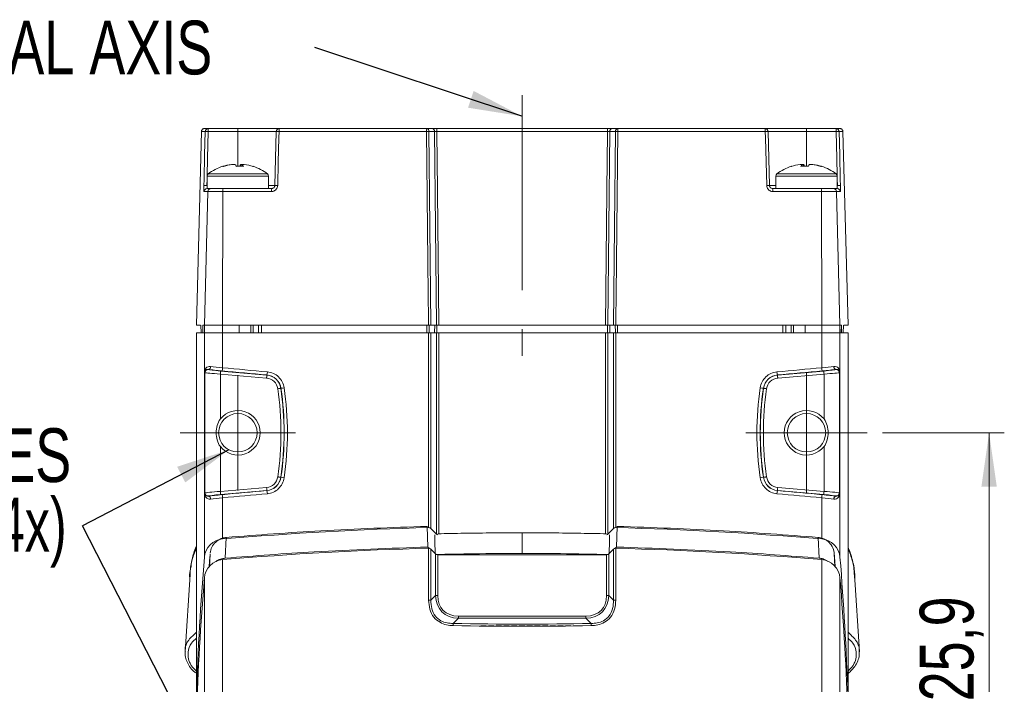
# Model space of a CAD drawing. Header units: millimetres. Extents: x -72 to 415, y 5 to 292.
# Tile 50 of 59: x 244 to 308, y 193 to 237. Entities that reach past the tile are written whole.
import ezdxf

# ---------------------------------------------------------------- set-up
doc = ezdxf.new("R2010")
doc.units = ezdxf.units.MM
doc.linetypes.add('CENTERX2', pattern=[20.32, 12.7, -2.54, 2.54, -2.54])
doc.styles.add('SLDTEXTSTYLE0', font='TXT', dxfattribs={"width": 0.75})
doc.styles.add('SLDTEXTSTYLE2', font='TXT', dxfattribs={"width": 0.7})
doc.dimstyles.new('SLDDIMSTYLE0', dxfattribs={"dimtxt": 3.5, "dimasz": 3.5, "dimexe": 0, "dimexo": 0.0625, "dimgap": 0.875, "dimtad": 1, "dimdec": 1, "dimrnd": 1e-09, "dimzin": 12, "dimdsep": 46, "dimtxsty": 'SLDTEXTSTYLE0', "dimsah": 1, "dimcen": 0.09, "dimadec": 0, "dimazin": 3, "dimtfac": 1, "dimtofl": 0, "dimtmove": 0, "dimatfit": 3, "dimfxl": 1, "dimfrac": 2, "dimtolj": 1, "dimtzin": 12, "dimarcsym": 0})
doc.dimstyles.new('SLDDIMSTYLE1', dxfattribs={"dimtxt": 0.18, "dimasz": 3.5, "dimexe": 0, "dimexo": 0.0625, "dimgap": 0, "dimtad": 0, "dimtih": 1, "dimtoh": 1, "dimdec": 0, "dimrnd": 1e-09, "dimzin": 0, "dimdsep": 46, "dimtxsty": 'Standard', "dimsah": 1, "dimcen": 0.09, "dimadec": 0, "dimazin": 0, "dimtfac": 3.5, "dimtdec": 0, "dimtofl": 0, "dimtmove": 0, "dimatfit": 3, "dimfxl": 1, "dimfrac": 2, "dimtolj": 1, "dimtzin": 0, "dimarcsym": 0})

# ---------------------------------------------------------------- blocks, each defined once
blk = doc.blocks.new('_D')
at = {"color": 7, "linetype": 'Continuous', "lineweight": 0}
for p, q in [((299.911, 209.639), (307.841, 209.639)), ((306.851, 209.639), (306.851, 183.725)), ((295.961, 183.725), (307.841, 183.725))]:
    blk.add_line(p, q, dxfattribs=at)
for points in [[(306.851, 209.639), (306.351, 206.139), (307.351, 206.139)], [(306.851, 183.725), (307.351, 187.225), (306.351, 187.225)]]:
    blk.add_solid(points, dxfattribs=at)
at = {"color": 7, "linetype": 'Continuous', "lineweight": 0, "insert": (302.339, 192.156), "char_height": 3.5, "attachment_point": 1, "rotation": 90, "style": 'SLDTEXTSTYLE0'}
blk.add_mtext('25,9', dxfattribs=at)
blk = doc.blocks.new('SW_NOTE_3')
at = {"color": 0, "linetype": 'Continuous', "lineweight": 0, "char_height": 3.5, "attachment_point": 3}
for s, insert, style in [('MOUNTING HOLES', (-0.739, 6.345), 'SLDTEXTSTYLE0'), ('M3 -4 (4x)', (-1.034, 1.82), 'SLDTEXTSTYLE2')]:
    blk.add_mtext(s, dxfattribs=dict(at, insert=insert, style=style))
blk = doc.blocks.new('SW_CENTERMARKSYMBOL_0')
at = {"color": 0, "linetype": 'Continuous', "lineweight": 0}
for p, q in [((0, 2.5), (0, 3.75)), ((0, 0), (0, 2.5)), ((-2.5, 0), (-3.75, 0)), ((0, 0), (-2.5, 0)), ((0, 0), (0, -2.5)), ((0, 0), (2.5, 0)), ((2.5, 0), (3.75, 0)), ((0, -2.5), (0, -3.75))]:
    blk.add_line(p, q, dxfattribs=at)
blk = doc.blocks.new('SW_CENTERMARKSYMBOL_1')
at = {"color": 0, "linetype": 'Continuous', "lineweight": 0}
for p, q in [((0, 2.5), (0, 3.95)), ((0, 0), (0, 2.5)), ((-2.5, 0), (-3.95, 0)), ((0, 0), (-2.5, 0)), ((0, 0), (0, -2.5)), ((0, 0), (2.5, 0)), ((2.5, 0), (3.95, 0)), ((0, -2.5), (0, -3.95))]:
    blk.add_line(p, q, dxfattribs=at)
blk = doc.blocks.new('SW_NOTE_5')
at = {"color": 0, "linetype": 'Continuous', "lineweight": 0, "insert": (-30.673, 1.747), "char_height": 3.5, "attachment_point": 1, "style": 'SLDTEXTSTYLE0'}
blk.add_mtext('OPTICAL AXIS', dxfattribs=at)

msp = doc.modelspace()

# ---------------------------------------------------------------- linework, layer by layer
at = {"color": 7, "linetype": 'CENTERX2', "lineweight": 0}
msp.add_line((276.471, 231.619), (276.471, 214.639), dxfattribs=at)
at = {"color": 7, "linetype": 'Continuous', "lineweight": 15}
for p, q in [((255.801, 229.439), (256.047, 229.439)), ((256.047, 229.244), (256.047, 229.439)), ((256.047, 229.439), (257.971, 229.439)), ((257.971, 229.244), (257.971, 229.439)), ((257.971, 229.439), (260.668, 229.439)), ((260.668, 229.439), (270.257, 229.439)), ((270.257, 229.439), (270.623, 229.439)), ((270.916, 229.439), (282.026, 229.439)), ((282.684, 229.439), (282.318, 229.439)), ((292.274, 229.439), (282.684, 229.439)), ((294.971, 229.439), (292.274, 229.439)), ((294.971, 229.244), (294.971, 229.439)), ((296.895, 229.439), (294.971, 229.439)), ((296.895, 229.244), (296.895, 229.439)), ((297.14, 229.439), (296.895, 229.439)), ((255.601, 229.244), (255.271, 216.639)), ((255.847, 229.244), (255.601, 229.244)), ((257.971, 229.244), (256.047, 229.244)), ((260.468, 229.244), (257.971, 229.244)), ((260.376, 225.734), (260.468, 229.244)), ((270.252, 229.244), (260.654, 229.244)), ((270.765, 229.244), (270.398, 229.244)), ((282.031, 229.244), (270.911, 229.244)), ((282.177, 229.244), (282.543, 229.244)), ((282.69, 229.244), (292.287, 229.244)), ((292.566, 225.734), (292.474, 229.244)), ((292.474, 229.244), (294.971, 229.244)), ((294.971, 229.244), (296.895, 229.244)), ((297.094, 229.244), (297.34, 229.244)), ((297.34, 229.244), (297.671, 216.639)), ((257.622, 227.107), (257.559, 227.107)), ((257.622, 227.107), (257.784, 227.107)), ((258.265, 227.107), (258.158, 227.107)), ((258.159, 226.979), (258.158, 227.107)), ((258.259, 227.107), (258.258, 226.979)), ((258.259, 227.107), (258.383, 227.107)), ((294.559, 227.107), (294.682, 227.107)), ((294.784, 227.107), (294.677, 227.107)), ((294.683, 226.979), (294.682, 227.107)), ((294.784, 227.107), (294.782, 226.979)), ((295.158, 227.107), (295.319, 227.107)), ((295.383, 227.107), (295.319, 227.107)), ((255.971, 226.349), (255.971, 225.539)), ((259.971, 225.539), (259.971, 226.349)), ((292.971, 226.349), (292.971, 225.539)), ((296.971, 225.539), (296.971, 226.349)), ((255.971, 225.539), (256.219, 225.539)), ((256.201, 225.539), (256.219, 225.539)), ((256.219, 225.539), (257.015, 225.539)), ((257.015, 225.539), (260.176, 225.539)), ((295.927, 225.539), (292.766, 225.539)), ((296.723, 225.539), (295.927, 225.539)), ((296.723, 225.539), (296.953, 225.539)), ((296.741, 225.539), (296.723, 225.539)), ((296.953, 225.539), (296.971, 225.539)), ((256.019, 225.344), (255.776, 225.344)), ((256.019, 225.344), (255.792, 216.639)), ((256.998, 225.344), (256.019, 225.344)), ((256.998, 225.344), (256.979, 216.639)), ((260.162, 225.344), (256.998, 225.344)), ((292.78, 225.344), (295.944, 225.344)), ((295.944, 225.344), (295.963, 216.639)), ((295.944, 225.344), (296.922, 225.344)), ((296.922, 225.344), (297.149, 216.639)), ((296.922, 225.344), (297.166, 225.344)), ((255.271, 216.639), (255.55, 216.639)), ((255.575, 216.139), (255.571, 216.639)), ((255.699, 216.139), (255.686, 216.639)), ((255.686, 216.639), (255.792, 216.639)), ((255.805, 216.139), (255.792, 216.639)), ((255.792, 216.639), (256.979, 216.639)), ((256.979, 216.639), (258.052, 216.639)), ((256.98, 216.139), (256.979, 216.639)), ((258.052, 216.639), (270.385, 216.639)), ((258.052, 216.639), (258.053, 216.139)), ((258.808, 216.139), (258.821, 216.639)), ((258.971, 216.139), (258.971, 216.639)), ((270.531, 216.639), (270.898, 216.639)), ((271.044, 216.639), (281.897, 216.639)), ((282.41, 216.639), (282.043, 216.639)), ((294.89, 216.639), (282.557, 216.639)), ((293.971, 216.639), (293.971, 216.139)), ((294.121, 216.639), (294.134, 216.139)), ((294.89, 216.639), (294.889, 216.139)), ((295.963, 216.639), (294.89, 216.639)), ((295.962, 216.139), (295.963, 216.639)), ((297.149, 216.639), (295.963, 216.639)), ((297.136, 216.139), (297.149, 216.639)), ((297.255, 216.639), (297.149, 216.639)), ((297.237, 216.139), (297.25, 216.639)), ((297.242, 216.139), (297.255, 216.639)), ((297.366, 216.139), (297.371, 216.639)), ((297.671, 216.639), (297.391, 216.639)), ((255.271, 192.546), (255.271, 216.139)), ((255.271, 216.139), (255.792, 216.139)), ((255.792, 213.611), (255.792, 216.139)), ((255.792, 216.139), (256.979, 216.139)), ((256.979, 213.867), (256.979, 216.139)), ((256.979, 216.139), (270.385, 216.139)), ((270.385, 203.466), (270.385, 216.139)), ((270.385, 216.139), (270.532, 216.139)), ((270.532, 216.139), (270.532, 203.407)), ((270.898, 216.139), (270.532, 216.139)), ((270.898, 203.041), (270.898, 216.139)), ((270.898, 216.139), (271.044, 216.139)), ((271.044, 216.139), (281.897, 216.139)), ((282.043, 216.139), (281.897, 216.139)), ((282.043, 203.041), (282.043, 216.139)), ((282.043, 216.139), (282.41, 216.139)), ((282.41, 216.139), (282.41, 203.407)), ((282.557, 216.139), (282.41, 216.139)), ((282.557, 203.466), (282.557, 216.139)), ((295.963, 216.139), (282.557, 216.139)), ((295.963, 213.867), (295.963, 216.139)), ((297.149, 216.139), (295.963, 216.139)), ((297.149, 213.611), (297.149, 216.139)), ((297.671, 216.139), (297.149, 216.139)), ((297.671, 192.546), (297.671, 216.139)), ((255.832, 213.555), (255.792, 213.598)), ((255.792, 213.598), (255.792, 205.679)), ((255.792, 213.598), (255.792, 213.598)), ((255.792, 205.679), (255.792, 213.598)), ((255.832, 205.723), (255.832, 213.555)), ((256.044, 213.76), (256.049, 213.754)), ((256.832, 213.458), (256.832, 210.536)), ((259.841, 213.195), (256.832, 213.458)), ((256.849, 213.657), (259.858, 213.394)), ((259.859, 213.405), (259.858, 213.394)), ((293.082, 213.405), (293.083, 213.394)), ((296.093, 213.657), (293.083, 213.394)), ((293.101, 213.195), (296.11, 213.458)), ((296.11, 213.458), (296.11, 210.536)), ((296.898, 213.76), (296.892, 213.754)), ((297.109, 213.555), (297.149, 213.598)), ((297.109, 205.723), (297.109, 213.555)), ((297.149, 213.598), (297.149, 205.679)), ((297.15, 213.598), (297.149, 213.598)), ((297.15, 205.679), (297.15, 213.598)), ((260.775, 212.538), (260.767, 212.537)), ((292.167, 212.538), (292.175, 212.537)), ((256.832, 208.742), (256.832, 205.82)), ((296.11, 208.742), (296.11, 205.82)), ((260.775, 206.74), (260.767, 206.741)), ((292.167, 206.74), (292.175, 206.741)), ((255.792, 205.679), (255.832, 205.723)), ((255.792, 205.679), (255.792, 205.679)), ((255.792, 201.535), (255.792, 205.667)), ((256.832, 205.82), (259.841, 206.083)), ((259.858, 205.884), (256.849, 205.621)), ((259.859, 205.873), (259.858, 205.884)), ((293.082, 205.873), (293.083, 205.884)), ((293.083, 205.884), (296.093, 205.621)), ((296.11, 205.82), (293.101, 206.083)), ((297.149, 205.679), (297.109, 205.723)), ((297.15, 205.679), (297.149, 205.679)), ((297.149, 201.535), (297.149, 205.667)), ((256.049, 205.524), (256.044, 205.518)), ((256.979, 202.725), (256.979, 205.411)), ((295.963, 202.725), (295.963, 205.411)), ((296.892, 205.524), (296.898, 205.518)), ((270.298, 203.546), (270.328, 202.203)), ((270.31, 203.535), (270.298, 203.546)), ((270.532, 203.407), (270.898, 203.041)), ((276.471, 203.129), (276.471, 201.785)), ((282.41, 203.407), (282.043, 203.041)), ((282.643, 203.546), (282.613, 202.203)), ((282.643, 203.546), (282.631, 203.535)), ((257.22, 202.827), (257.151, 201.478)), ((295.791, 201.478), (295.721, 202.827)), ((270.41, 202.121), (270.328, 202.203)), ((270.385, 202.122), (270.385, 198.748)), ((270.532, 198.748), (270.532, 202.064)), ((270.532, 202.064), (270.835, 201.761)), ((282.41, 202.064), (282.107, 201.761)), ((282.41, 198.748), (282.41, 202.064)), ((282.613, 202.203), (282.531, 202.121)), ((282.557, 202.122), (282.557, 198.748)), ((296.775, 201.813), (296.793, 201.592)), ((256.149, 201.592), (256.096, 200.893)), ((256.979, 188.848), (256.979, 201.382)), ((270.835, 201.761), (270.835, 199.051)), ((270.976, 199.051), (270.976, 201.702)), ((281.966, 201.702), (270.976, 201.702)), ((281.966, 199.051), (281.966, 201.702)), ((282.107, 201.761), (282.107, 199.051)), ((295.963, 188.848), (295.963, 201.382)), ((296.793, 201.592), (296.846, 200.893)), ((254.888, 200.752), (254.834, 200.417)), ((254.858, 200.404), (254.533, 195.376)), ((255.792, 200.192), (255.792, 188.593)), ((297.149, 200.192), (297.149, 188.593)), ((298.409, 195.376), (298.083, 200.404)), ((270.385, 198.748), (270.532, 198.748)), ((270.835, 199.051), (270.532, 198.748)), ((270.835, 199.051), (270.976, 199.051)), ((282.107, 199.051), (281.966, 199.051)), ((282.107, 199.051), (282.41, 198.748)), ((282.557, 198.748), (282.41, 198.748)), ((271.98, 197.227), (272.32, 197.566)), ((272.32, 197.566), (272.32, 197.707)), ((272.32, 197.707), (280.622, 197.707)), ((280.622, 197.566), (272.32, 197.566)), ((280.622, 197.566), (280.622, 197.707)), ((280.961, 197.227), (280.622, 197.566)), ((273.783, 197.074), (274.133, 197.074)), ((274.283, 197.053), (274.133, 197.053)), ((274.283, 197.074), (274.633, 197.074)), ((274.783, 197.053), (274.633, 197.053)), ((274.783, 197.074), (275.133, 197.074)), ((275.283, 197.053), (275.133, 197.053)), ((275.283, 197.074), (275.633, 197.074)), ((275.783, 197.053), (275.633, 197.053)), ((275.783, 197.074), (276.133, 197.074)), ((276.283, 197.053), (276.133, 197.053)), ((276.283, 197.074), (276.633, 197.074)), ((276.783, 197.053), (276.633, 197.053)), ((276.783, 197.074), (277.133, 197.074)), ((277.283, 197.053), (277.133, 197.053)), ((277.283, 197.074), (277.633, 197.074)), ((277.783, 197.053), (277.633, 197.053)), ((277.783, 197.074), (278.133, 197.074)), ((278.283, 197.053), (278.133, 197.053)), ((278.283, 197.074), (278.633, 197.074)), ((278.783, 197.053), (278.633, 197.053)), ((278.783, 197.074), (279.133, 197.074)), ((279.283, 197.074), (279.633, 197.074)), ((279.783, 197.074), (280.133, 197.074)), ((254.555, 195.416), (254.549, 195.469))]:
    msp.add_line(p, q, dxfattribs=at)
at = {"color": 8, "linetype": 'Continuous', "lineweight": 15}
for p, q in [((257.971, 226.985), (257.971, 229.244)), ((294.971, 226.985), (294.971, 229.244)), ((255.971, 226.158), (255.96, 225.734)), ((255.971, 226.349), (259.971, 226.349)), ((256.042, 226.493), (259.899, 226.493)), ((292.971, 226.349), (296.953, 226.349)), ((293.042, 226.493), (296.882, 226.493)), ((296.882, 226.493), (296.899, 226.493)), ((296.953, 226.349), (296.971, 226.349)), ((296.971, 226.158), (296.981, 225.734)), ((255.96, 225.734), (255.971, 225.734)), ((259.971, 225.734), (260.376, 225.734)), ((292.971, 225.734), (292.566, 225.734)), ((296.981, 225.734), (296.971, 225.734)), ((270.262, 216.139), (270.264, 216.639)), ((282.679, 216.139), (282.678, 216.639)), ((271.044, 216.139), (271.044, 203.064)), ((281.897, 216.139), (281.897, 203.064)), ((296.775, 201.813), (296.821, 200.915)), ((256.145, 201.522), (256.115, 200.948)), ((256.121, 200.915), (256.163, 201.746)), ((296.797, 201.522), (296.827, 200.948))]:
    msp.add_line(p, q, dxfattribs=at)
at = {"color": 7, "linetype": 'Continuous', "lineweight": 15, "flags": 128}
for points in [[(255.761, 225.734), (255.771, 226.133), (255.81, 227.732), (255.847, 229.244)], [(260.654, 229.244), (260.644, 228.844), (260.602, 227.245), (260.562, 225.734)], [(270.385, 216.639), (270.381, 217.039), (270.364, 218.638), (270.296, 225.036), (270.252, 229.244)], [(270.398, 229.244), (270.464, 223.038), (270.531, 216.639)], [(270.898, 216.639), (270.83, 223.04), (270.765, 229.244)], [(270.911, 229.244), (270.913, 229.039), (270.93, 227.44), (270.998, 221.042), (271.044, 216.639)], [(282.031, 229.244), (282.028, 229.039), (282.011, 227.44), (281.944, 221.042), (281.897, 216.639)], [(282.043, 216.639), (282.111, 223.04), (282.177, 229.244)], [(282.543, 229.244), (282.478, 223.038), (282.41, 216.639)], [(282.557, 216.639), (282.561, 217.039), (282.578, 218.638), (282.645, 225.036), (282.69, 229.244)], [(292.287, 229.244), (292.298, 228.844), (292.34, 227.245), (292.379, 225.734)], [(297.181, 225.734), (297.171, 226.133), (297.132, 227.732), (297.094, 229.244)], [(259.325, 216.139), (259.325, 216.19), (259.321, 216.639)], [(293.616, 216.139), (293.617, 216.19), (293.621, 216.639)], [(256.832, 213.458), (256.835, 213.496), (256.838, 213.533), (256.841, 213.566), (256.844, 213.596), (256.846, 213.621), (256.847, 213.64), (256.849, 213.652), (256.849, 213.657)], [(259.841, 213.195), (259.844, 213.233), (259.847, 213.269), (259.85, 213.303), (259.853, 213.333), (259.855, 213.358), (259.857, 213.377), (259.858, 213.389), (259.858, 213.394)], [(293.101, 213.195), (293.097, 213.233), (293.094, 213.269), (293.091, 213.303), (293.089, 213.333), (293.087, 213.358), (293.085, 213.377), (293.084, 213.389), (293.083, 213.394)], [(296.11, 213.458), (296.107, 213.496), (296.103, 213.533), (296.1, 213.566), (296.098, 213.596), (296.096, 213.621), (296.094, 213.64), (296.093, 213.652), (296.093, 213.657)], [(260.569, 212.508), (260.607, 212.513), (260.643, 212.519), (260.677, 212.524), (260.706, 212.528), (260.731, 212.531), (260.75, 212.534), (260.762, 212.536), (260.767, 212.537)], [(292.373, 212.508), (292.335, 212.513), (292.299, 212.519), (292.265, 212.524), (292.235, 212.528), (292.211, 212.531), (292.192, 212.534), (292.18, 212.536), (292.175, 212.537)], [(260.569, 206.77), (260.607, 206.765), (260.643, 206.759), (260.677, 206.754), (260.706, 206.75), (260.731, 206.746), (260.75, 206.744), (260.762, 206.742), (260.767, 206.741)], [(292.373, 206.77), (292.335, 206.765), (292.299, 206.759), (292.265, 206.754), (292.235, 206.75), (292.211, 206.746), (292.192, 206.744), (292.18, 206.742), (292.175, 206.741)], [(256.832, 205.82), (256.835, 205.782), (256.838, 205.745), (256.841, 205.711), (256.844, 205.682), (256.846, 205.657), (256.847, 205.638), (256.849, 205.626), (256.849, 205.621)], [(259.841, 206.083), (259.844, 206.045), (259.847, 206.009), (259.85, 205.975), (259.853, 205.945), (259.855, 205.92), (259.857, 205.901), (259.858, 205.889), (259.858, 205.884)], [(293.101, 206.083), (293.097, 206.045), (293.094, 206.009), (293.091, 205.975), (293.089, 205.945), (293.087, 205.92), (293.085, 205.901), (293.084, 205.889), (293.083, 205.884)], [(296.11, 205.82), (296.107, 205.782), (296.103, 205.745), (296.1, 205.711), (296.098, 205.682), (296.096, 205.657), (296.094, 205.638), (296.093, 205.626), (296.093, 205.621)], [(270.787, 202.992), (270.796, 202.593), (270.814, 201.781)], [(282.154, 202.992), (282.145, 202.593), (282.127, 201.781)]]:
    msp.add_lwpolyline(points, dxfattribs=at)
at = {"color": 8, "linetype": 'Continuous', "lineweight": 15, "flags": 128}
for points in [[(256.047, 229.244), (256.003, 227.484), (255.976, 226.374)], [(296.895, 229.244), (296.938, 227.484), (296.965, 226.377)], [(259.506, 216.639), (259.51, 216.239), (259.51, 216.139)], [(270.411, 216.639), (270.409, 216.189), (270.409, 216.139)], [(270.775, 216.139), (270.775, 216.189), (270.777, 216.639)], [(270.923, 216.639), (270.922, 216.239), (270.921, 216.139)], [(282.018, 216.639), (282.02, 216.239), (282.02, 216.139)], [(282.166, 216.139), (282.166, 216.189), (282.165, 216.639)], [(282.531, 216.639), (282.533, 216.189), (282.533, 216.139)], [(293.435, 216.639), (293.432, 216.239), (293.431, 216.139)]]:
    msp.add_lwpolyline(points, dxfattribs=at)
at = {"color": 7, "linetype": 'Continuous', "lineweight": 15}
for centre in [(257.971, 209.639), (294.971, 209.639)]:
    msp.add_circle(centre, 1.25, dxfattribs=at)
for centre, radius, start, end in [((256.047, 229.239), 0.2, 90.05156, 178.5555), ((260.668, 229.239), 0.2, 90, 178.5), ((261.371, 229.292), 0.719, 168.18211, 183.79913), ((272.053, 229.292), 1.802, 175.32256, 181.52039), ((270.223, 229.265), 0.177, 353.076, 78.87318), ((270.589, 229.265), 0.177, 353.07582, 78.87336), ((272.921, 229.292), 2.011, 175.80884, 181.36266), ((280.02, 229.292), 2.011, 358.63734, 4.19116), ((282.352, 229.265), 0.177, 101.12664, 186.92418), ((282.719, 229.265), 0.177, 101.12682, 186.924), ((280.888, 229.292), 1.802, 358.47961, 4.67744), ((291.57, 229.292), 0.719, 356.20087, 11.81789), ((292.274, 229.239), 0.2, 1.5, 90), ((296.895, 229.239), 0.2, 1.4445, 89.94844), ((255.947, 227.054), 2.192, 87.39136, 92.60864), ((260.561, 227.385), 1.861, 87.13168, 92.86832), ((270.325, 223.513), 5.732, 89.26658, 90.73342), ((282.616, 223.513), 5.732, 89.26658, 90.73342), ((292.381, 227.385), 1.861, 87.13168, 92.86832), ((296.995, 227.054), 2.192, 87.39136, 92.60864), ((257.971, 223.939), 3.2, 107.86586, 127.05986), ((257.939, 223.991), 3.139, 96.96814, 107.85021), ((257.008, 226.914), 0.0727, 62.59896, 104.72991), ((258.003, 223.991), 3.139, 96.96814, 107.85021), ((257.514, 226.855), 0.369, 19.59952, 42.98532), ((257.842, 223.504), 3.484, 87.87378, 89.72784), ((258.099, 223.516), 3.471, 86.06977, 93.93023), ((258.428, 226.855), 0.369, 137.01548, 160.39968), ((257.989, 226.855), 0.369, 19.60032, 42.98452), ((258.002, 223.991), 3.139, 72.14979, 83.03186), ((258.938, 226.94), 0.0475, 55.97289, 88.81843), ((257.971, 223.939), 3.2, 52.94014, 72.13414), ((294.971, 223.939), 3.2, 107.86586, 127.05986), ((294.939, 223.991), 3.139, 96.96814, 107.85021), ((294.004, 226.94), 0.0475, 91.18157, 124.02711), ((294.952, 226.855), 0.369, 137.01548, 160.39968), ((294.842, 223.516), 3.471, 86.06977, 93.93023), ((294.514, 226.855), 0.369, 19.60032, 42.98452), ((295.1, 223.504), 3.484, 90.27216, 92.12622), ((295.428, 226.855), 0.369, 137.01468, 160.40048), ((294.938, 223.991), 3.139, 72.14979, 83.03186), ((295.002, 223.991), 3.139, 72.14979, 83.03186), ((295.935, 226.909), 0.0775, 76.6382, 116.03294), ((294.971, 223.939), 3.2, 52.94014, 72.13414), ((256.151, 226.349), 0.18, 127.05986, 180), ((259.791, 226.349), 0.18, 0, 52.94014), ((293.151, 226.349), 0.18, 127.05986, 180), ((296.791, 226.349), 0.18, 0, 52.94014), ((255.861, 223.542), 2.194, 87.39381, 92.60619), ((255.975, 225.339), 0.2, 90.05628, 178.5604), ((256.219, 225.339), 0.2, 90.0908, 178.59704), ((257.585, 225.392), 0.589, 165.51717, 184.62437), ((260.858, 225.392), 0.698, 167.82743, 183.90956), ((260.469, 223.874), 1.862, 87.13346, 92.86654), ((292.473, 223.874), 1.862, 87.13346, 92.86654), ((292.083, 225.392), 0.698, 356.09044, 12.17257), ((295.357, 225.392), 0.589, 355.37563, 14.48283), ((296.723, 225.339), 0.2, 1.40296, 89.9092), ((296.966, 225.339), 0.2, 1.4396, 89.94372), ((297.081, 223.542), 2.194, 87.39381, 92.60619), ((255.722, 213.604), 0.0706, 1.0353, 6.33351), ((256.032, 213.555), 0.2, 85.09119, 179.90895), ((256.011, 213.945), 0.188, 280.07625, 4.37029), ((256.312, 213.879), 0.667, 341.53827, 358.95638), ((259.77, 212.391), 1.007, 8.32794, 85), ((259.112, 213.626), 0.779, 343.51188, 358.38811), ((293.171, 212.391), 1.007, 95, 171.67206), ((293.829, 213.626), 0.779, 181.61189, 196.48812), ((296.63, 213.879), 0.667, 181.04362, 198.46173), ((296.931, 213.945), 0.188, 175.62971, 259.92375), ((296.909, 213.555), 0.2, 0.09105, 94.90881), ((297.219, 213.604), 0.0706, 173.66649, 178.9647), ((259.77, 212.391), 0.807, 8.32794, 85), ((293.171, 212.391), 0.807, 95, 171.67206), ((240.971, 209.639), 19.807, 351.67206, 8.32794), ((240.971, 209.639), 20.007, 351.67206, 8.32794), ((260.054, 218.573), 6.078, 276.80369, 278.81256), ((292.887, 218.573), 6.078, 261.18744, 263.19631), ((311.971, 209.639), 20.007, 171.67206, 188.32794), ((311.971, 209.639), 19.807, 171.67206, 188.32794), ((257.971, 209.639), 1.45, 218.21913, 141.78087), ((294.971, 209.639), 1.45, 38.21913, 321.78087), ((259.77, 206.887), 0.807, 275, 351.67206), ((259.77, 206.887), 1.007, 275, 351.67206), ((260.055, 200.706), 6.077, 81.18721, 83.19654), ((292.887, 200.706), 6.077, 96.80346, 98.81279), ((293.171, 206.887), 1.007, 188.32794, 265), ((293.171, 206.887), 0.807, 188.32794, 265), ((255.722, 205.674), 0.0705, 353.66604, 358.96489), ((256.032, 205.723), 0.2, 180.09127, 274.90852), ((259.112, 205.652), 0.779, 1.61184, 16.48814), ((293.829, 205.652), 0.779, 163.51186, 178.38816), ((296.909, 205.723), 0.2, 265.09148, 359.90873), ((297.219, 205.674), 0.0705, 181.03511, 186.33396), ((256.011, 205.333), 0.188, 355.62967, 79.92378), ((256.312, 205.399), 0.667, 1.04376, 18.46159), ((296.63, 205.399), 0.667, 161.53841, 178.95624), ((296.931, 205.333), 0.188, 100.07622, 184.37033), ((276.471, -28.454), 232, 91.50318, 94.81953), ((270.39, 203.266), 0.2, 45, 91.50318), ((282.551, 203.266), 0.2, 88.49682, 135), ((276.471, -28.454), 232, 85.18047, 88.49682), ((257.088, 201.43), 1.3, 94.81953, 175.36077), ((271.04, 203.182), 0.2, 225, 248.45602), ((281.902, 203.182), 0.2, 291.54398, 315), ((295.854, 201.43), 1.3, 4.63923, 85.18047), ((276.471, -29.798), 232, 91.50318, 94.81953), ((270.39, 201.922), 0.2, 45, 91.50318), ((282.551, 201.922), 0.2, 88.49682, 135), ((276.471, -29.798), 232, 85.18047, 88.49682), ((450.652, 185.723), 195.5, 175.36077, 178), ((257.088, 200.086), 1.3, 94.81953, 175.36077), ((270.976, 201.902), 0.2, 225, 270), ((281.966, 201.902), 0.2, 270, 315), ((295.854, 200.086), 1.3, 4.63923, 85.18047), ((102.29, 185.723), 195.5, 2, 4.63923), ((450.652, 184.379), 195.5, 175.36077, 178), ((102.29, 184.379), 195.5, 2, 4.63923), ((279.719, 196.944), 7.744, 177.90734, 178.95415), ((276.471, 428.983), 231.8, 268.88996, 271.11004), ((273.223, 196.944), 7.744, 1.04585, 2.09266)]:
    msp.add_arc(centre, radius, start, end, dxfattribs=at)
for centre, major_axis, ratio, start_param, end_param in [((256.832, 213.486), (1, -0.07), 0.027907, 3.178454, 4.714344), ((257.07, 213.709), (1.5, -0.131), 0.034788, 3.961518, 4.63132), ((256.849, 213.685), (0.8, -0.07), 0.034788, 3.179546, 4.715436), ((257.088, 213.908), (1.3, -0.131), 0.040038, 3.962519, 4.632321), ((276.453, 220.071), (232.199, -20.34), 0.034788, 4.63132, 4.64391), ((276.471, 220.271), (231.999, -20.34), 0.034817, 4.631325, 4.643915), ((276.471, 220.271), (231.999, 20.34), 0.034817, 4.780863, 4.793453), ((276.488, 220.071), (232.199, 20.34), 0.034788, 4.780868, 4.793458), ((295.854, 213.908), (1.3, 0.131), 0.040038, 4.792457, 5.462259), ((295.871, 213.709), (1.5, 0.131), 0.034788, 4.793458, 5.46326), ((296.093, 213.685), (0.8, 0.07), 0.034788, 4.709342, 6.245231), ((296.11, 213.486), (1, 0.07), 0.027907, 4.710434, 6.246324), ((256.832, 205.792), (1, 0.07), 0.027907, 1.568842, 3.104731), ((276.453, 199.206), (232.199, 20.34), 0.034788, 1.639275, 1.651866), ((276.471, 199.007), (231.999, 20.34), 0.034817, 1.63927, 1.651861), ((276.471, 199.007), (231.999, -20.34), 0.034817, 1.489732, 1.502322), ((276.488, 199.206), (232.199, -20.34), 0.034788, 1.489727, 1.502317), ((296.11, 205.792), (1, -0.07), 0.027907, 0.036861, 1.572751), ((257.07, 205.569), (1.5, 0.131), 0.034788, 1.651866, 2.321667), ((256.849, 205.593), (0.8, 0.07), 0.034788, 1.567749, 3.103639), ((257.088, 205.37), (1.3, 0.131), 0.040038, 1.650865, 2.320666), ((295.854, 205.37), (1.3, -0.131), 0.040038, 0.820926, 1.490728), ((295.871, 205.569), (1.5, -0.131), 0.034788, 0.819925, 1.489727), ((296.093, 205.593), (0.8, -0.07), 0.034788, 0.037954, 1.573844), ((273.663, 200.394), (2.409, 2.409), 0.616493, 2.617994, 3.665191), ((273.663, 200.394), (-2.327, -2.327), 0.57735, 5.759587, 6.806784), ((279.279, 200.394), (-2.409, 2.409), 0.616493, 2.617994, 3.665191), ((279.279, 200.394), (2.327, -2.327), 0.57735, 5.759587, 6.806784), ((276.471, 428.842), (232, 0), 0.999138, 4.693015, 4.731763)]:
    msp.add_ellipse(centre, major_axis=major_axis, ratio=ratio, start_param=start_param, end_param=end_param, dxfattribs=at)
for points, knots in [([(255.801, 229.439), (255.798, 229.439), (255.784, 229.439), (255.749, 229.434), (255.697, 229.415), (255.645, 229.37), (255.609, 229.311), (255.604, 229.267), (255.601, 229.244)], [0, 0, 0, 0, 0.034763, 0.127189, 0.345522, 0.563724, 0.781858, 1, 1, 1, 1]), ([(270.623, 229.439), (270.637, 229.439), (270.683, 229.439), (270.781, 229.439), (270.871, 229.439), (270.916, 229.439)], [0, 0, 0, 0, 0.166978, 0.583491, 1, 1, 1, 1]), ([(282.318, 229.439), (282.305, 229.439), (282.259, 229.439), (282.161, 229.439), (282.071, 229.439), (282.026, 229.439)], [0, 0, 0, 0, 0.166978, 0.583491, 1, 1, 1, 1]), ([(297.14, 229.439), (297.144, 229.439), (297.157, 229.439), (297.192, 229.434), (297.244, 229.415), (297.296, 229.37), (297.332, 229.311), (297.338, 229.267), (297.34, 229.244)], [0, 0, 0, 0, 0.034763, 0.127189, 0.345522, 0.563724, 0.781858, 1, 1, 1, 1]), ([(270.911, 229.244), (270.888, 229.244), (270.844, 229.245), (270.794, 229.245), (270.771, 229.244), (270.765, 229.244)], [0, 0, 0, 0, 0.416514, 0.83301, 1, 1, 1, 1]), ([(282.031, 229.244), (282.053, 229.244), (282.098, 229.245), (282.147, 229.245), (282.17, 229.244), (282.177, 229.244)], [0, 0, 0, 0, 0.416514, 0.83301, 1, 1, 1, 1]), ([(255.761, 225.734), (255.76, 225.708), (255.759, 225.637), (255.759, 225.528), (255.762, 225.426), (255.767, 225.357), (255.773, 225.349), (255.776, 225.344)], [0, 0, 0, 0, 0.126555, 0.344326, 0.562578, 0.781273, 1, 1, 1, 1]), ([(260.162, 225.344), (260.188, 225.346), (260.26, 225.35), (260.37, 225.394), (260.474, 225.482), (260.545, 225.6), (260.556, 225.689), (260.562, 225.734)], [0, 0, 0, 0, 0.129287, 0.347307, 0.564925, 0.782484, 1, 1, 1, 1]), ([(260.176, 225.539), (260.189, 225.54), (260.225, 225.542), (260.28, 225.564), (260.332, 225.608), (260.368, 225.667), (260.373, 225.711), (260.376, 225.734)], [0, 0, 0, 0, 0.129796, 0.348236, 0.565737, 0.782869, 1, 1, 1, 1]), ([(292.78, 225.344), (292.753, 225.346), (292.682, 225.35), (292.571, 225.394), (292.468, 225.482), (292.396, 225.6), (292.385, 225.689), (292.379, 225.734)], [0, 0, 0, 0, 0.129287, 0.347307, 0.564925, 0.782484, 1, 1, 1, 1]), ([(292.766, 225.539), (292.752, 225.54), (292.717, 225.542), (292.662, 225.564), (292.61, 225.608), (292.574, 225.667), (292.568, 225.711), (292.566, 225.734)], [0, 0, 0, 0, 0.129796, 0.348236, 0.565737, 0.782869, 1, 1, 1, 1]), ([(297.181, 225.734), (297.181, 225.708), (297.183, 225.637), (297.183, 225.528), (297.18, 225.426), (297.174, 225.357), (297.169, 225.349), (297.166, 225.344)], [0, 0, 0, 0, 0.126555, 0.344326, 0.562578, 0.781273, 1, 1, 1, 1]), ([(270.531, 216.639), (270.514, 216.639), (270.479, 216.639), (270.425, 216.639), (270.394, 216.639), (270.385, 216.639)], [0, 0, 0, 0, 0.4153833, 0.8307673, 1, 1, 1, 1]), ([(271.044, 216.639), (271.022, 216.639), (270.977, 216.639), (270.928, 216.639), (270.905, 216.639), (270.898, 216.639)], [0, 0, 0, 0, 0.416823, 0.833649, 1, 1, 1, 1]), ([(281.897, 216.639), (281.92, 216.639), (281.965, 216.639), (282.014, 216.639), (282.037, 216.639), (282.043, 216.639)], [0, 0, 0, 0, 0.416823, 0.833649, 1, 1, 1, 1]), ([(282.41, 216.639), (282.427, 216.639), (282.462, 216.639), (282.516, 216.639), (282.548, 216.639), (282.557, 216.639)], [0, 0, 0, 0, 0.4153833, 0.8307673, 1, 1, 1, 1]), ([(258.053, 216.139), (258.131, 216.139), (258.288, 216.139), (258.501, 216.139), (258.677, 216.139), (258.793, 216.139), (258.802, 216.139), (258.806, 216.139)], [0, 0, 0, 0, 0.2022535, 0.4054465, 0.5959766, 0.8226467, 1, 1, 1, 1]), ([(294.889, 216.139), (294.81, 216.139), (294.653, 216.139), (294.441, 216.139), (294.265, 216.139), (294.149, 216.139), (294.14, 216.139), (294.136, 216.139)], [0, 0, 0, 0, 0.2022535, 0.4054465, 0.5959766, 0.8226467, 1, 1, 1, 1]), ([(255.792, 213.611), (255.793, 213.63), (255.795, 213.641), (255.799, 213.664), (255.802, 213.675), (255.811, 213.707), (255.819, 213.728), (255.847, 213.788), (255.873, 213.826), (255.939, 213.892), (255.98, 213.92), (256.078, 213.958), (256.134, 213.968), (256.198, 213.959)], [0, 0, 0, 0, 0.0625, 0.0625, 0.125, 0.125, 0.25, 0.25, 0.5, 0.5, 0.75, 0.75, 1, 1, 1, 1]), ([(255.792, 213.598), (255.792, 213.601), (255.792, 213.603), (255.792, 213.605), (255.792, 213.607), (255.792, 213.609), (255.792, 213.611)], [0, 0, 0, 0, 0.00000679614, 0.00000679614, 0.00000679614, 0.0000138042, 0.0000138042, 0.0000138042, 0.0000138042]), ([(255.793, 213.605), (255.793, 213.604), (255.792, 213.603), (255.792, 213.602), (255.792, 213.601), (255.792, 213.601), (255.792, 213.6), (255.792, 213.6), (255.792, 213.599), (255.792, 213.598)], [0, 0, 0, 0, 0.000004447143, 0.000004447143, 0.000004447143, 0.000006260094, 0.000006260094, 0.000006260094, 0.000007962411, 0.000007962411, 0.000007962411, 0.000007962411]), ([(256.044, 213.76), (256.003, 213.767), (255.969, 213.762), (255.91, 213.745), (255.886, 213.733), (255.846, 213.703), (255.83, 213.687), (255.812, 213.66), (255.807, 213.65), (255.8, 213.636), (255.798, 213.631), (255.796, 213.623), (255.795, 213.62), (255.794, 213.614), (255.793, 213.611), (255.793, 213.605)], [0, 0, 0, 0, 0.25, 0.25, 0.5, 0.5, 0.75, 0.75, 0.875, 0.875, 0.9375, 0.9375, 0.96875, 0.96875, 1, 1, 1, 1]), ([(260.775, 212.538), (260.741, 212.765), (260.633, 212.973), (260.301, 213.287), (260.086, 213.384), (259.859, 213.405)], [0, 0, 0, 0, 0.5, 0.5, 1, 1, 1, 1]), ([(259.891, 213.604), (260.163, 213.579), (260.419, 213.463), (260.816, 213.088), (260.946, 212.838), (260.986, 212.567)], [0, 0, 0, 0, 0.5, 0.5, 1, 1, 1, 1]), ([(293.051, 213.604), (292.779, 213.579), (292.522, 213.463), (292.125, 213.088), (291.995, 212.838), (291.956, 212.567)], [0, 0, 0, 0, 0.5, 0.5, 1, 1, 1, 1]), ([(292.167, 212.538), (292.2, 212.765), (292.309, 212.973), (292.641, 213.287), (292.855, 213.384), (293.082, 213.405)], [0, 0, 0, 0, 0.5, 0.5, 1, 1, 1, 1]), ([(297.149, 213.611), (297.148, 213.63), (297.146, 213.641), (297.142, 213.664), (297.14, 213.675), (297.13, 213.707), (297.123, 213.728), (297.095, 213.788), (297.069, 213.826), (297.002, 213.892), (296.962, 213.92), (296.864, 213.958), (296.807, 213.968), (296.743, 213.959)], [0, 0, 0, 0, 0.0625, 0.0625, 0.125, 0.125, 0.25, 0.25, 0.5, 0.5, 0.75, 0.75, 1, 1, 1, 1]), ([(296.898, 213.76), (296.939, 213.767), (296.973, 213.762), (297.032, 213.745), (297.056, 213.733), (297.096, 213.703), (297.112, 213.687), (297.13, 213.66), (297.135, 213.65), (297.141, 213.636), (297.143, 213.631), (297.146, 213.623), (297.146, 213.62), (297.148, 213.614), (297.148, 213.611), (297.149, 213.605)], [0, 0, 0, 0, 0.25, 0.25, 0.5, 0.5, 0.75, 0.75, 0.875, 0.875, 0.9375, 0.9375, 0.96875, 0.96875, 1, 1, 1, 1]), ([(297.15, 213.598), (297.15, 213.601), (297.15, 213.603), (297.15, 213.605), (297.15, 213.607), (297.149, 213.609), (297.149, 213.611)], [0, 0, 0, 0, 0.00000679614, 0.00000679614, 0.00000679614, 0.0000138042, 0.0000138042, 0.0000138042, 0.0000138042]), ([(297.149, 213.605), (297.149, 213.604), (297.149, 213.603), (297.149, 213.602), (297.149, 213.601), (297.149, 213.601), (297.149, 213.6), (297.149, 213.6), (297.149, 213.599), (297.149, 213.598)], [0, 0, 0, 0, 0.000004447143, 0.000004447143, 0.000004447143, 0.000006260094, 0.000006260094, 0.000006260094, 0.000007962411, 0.000007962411, 0.000007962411, 0.000007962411]), ([(256.832, 210.536), (256.732, 210.409), (256.666, 210.263), (256.579, 209.956), (256.559, 209.799), (256.559, 209.48), (256.579, 209.322), (256.666, 209.016), (256.732, 208.869), (256.832, 208.742)], [0, 0, 0, 0, 0.25, 0.25, 0.5, 0.5, 0.75, 0.75, 1, 1, 1, 1]), ([(296.11, 210.536), (296.21, 210.409), (296.275, 210.263), (296.363, 209.956), (296.383, 209.799), (296.383, 209.48), (296.362, 209.322), (296.276, 209.016), (296.21, 208.869), (296.11, 208.742)], [0, 0, 0, 0, 0.25, 0.25, 0.5, 0.5, 0.75, 0.75, 1, 1, 1, 1]), ([(259.859, 205.873), (260.086, 205.894), (260.3, 205.99), (260.632, 206.304), (260.741, 206.513), (260.775, 206.74)], [0, 0, 0, 0, 0.5, 0.5, 1, 1, 1, 1]), ([(260.986, 206.711), (260.946, 206.44), (260.816, 206.19), (260.419, 205.814), (260.163, 205.699), (259.891, 205.674)], [0, 0, 0, 0, 0.5, 0.5, 1, 1, 1, 1]), ([(291.956, 206.711), (291.995, 206.44), (292.126, 206.19), (292.522, 205.814), (292.779, 205.699), (293.051, 205.674)], [0, 0, 0, 0, 0.5, 0.5, 1, 1, 1, 1]), ([(293.082, 205.873), (292.855, 205.894), (292.641, 205.99), (292.309, 206.304), (292.2, 206.513), (292.167, 206.74)], [0, 0, 0, 0, 0.5, 0.5, 1, 1, 1, 1]), ([(255.792, 205.679), (255.792, 205.679), (255.792, 205.678), (255.792, 205.678), (255.792, 205.677), (255.792, 205.677), (255.792, 205.676), (255.792, 205.675), (255.792, 205.675), (255.793, 205.674), (255.793, 205.674), (255.793, 205.673), (255.793, 205.673)], [0, 0, 0, 0, 0.000001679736, 0.000001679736, 0.000001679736, 0.000003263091, 0.000003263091, 0.000003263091, 0.000006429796, 0.000006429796, 0.000006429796, 0.000007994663, 0.000007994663, 0.000007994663, 0.000007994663]), ([(255.792, 205.667), (255.792, 205.669), (255.792, 205.671), (255.792, 205.673), (255.792, 205.675), (255.792, 205.677), (255.792, 205.679)], [0, 0, 0, 0, 0.00000753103, 0.00000753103, 0.00000753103, 0.00001383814, 0.00001383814, 0.00001383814, 0.00001383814]), ([(256.198, 205.318), (256.135, 205.31), (256.078, 205.319), (255.98, 205.358), (255.94, 205.386), (255.873, 205.452), (255.847, 205.489), (255.819, 205.55), (255.811, 205.57), (255.802, 205.603), (255.799, 205.614), (255.795, 205.637), (255.793, 205.648), (255.792, 205.667)], [0, 0, 0, 0, 0.25, 0.25, 0.5, 0.5, 0.75, 0.75, 0.875, 0.875, 0.9375, 0.9375, 1, 1, 1, 1]), ([(255.793, 205.673), (255.793, 205.667), (255.794, 205.664), (255.795, 205.658), (255.796, 205.655), (255.798, 205.647), (255.8, 205.642), (255.807, 205.628), (255.812, 205.618), (255.83, 205.591), (255.846, 205.575), (255.886, 205.545), (255.91, 205.532), (255.969, 205.516), (256.003, 205.511), (256.044, 205.518)], [0, 0, 0, 0, 0.03125, 0.03125, 0.0625, 0.0625, 0.125, 0.125, 0.25, 0.25, 0.5, 0.5, 0.75, 0.75, 1, 1, 1, 1]), ([(296.743, 205.318), (296.807, 205.31), (296.863, 205.319), (296.962, 205.358), (297.002, 205.386), (297.068, 205.452), (297.094, 205.489), (297.123, 205.55), (297.13, 205.57), (297.14, 205.603), (297.142, 205.614), (297.147, 205.637), (297.148, 205.648), (297.149, 205.667)], [0, 0, 0, 0, 0.25, 0.25, 0.5, 0.5, 0.75, 0.75, 0.875, 0.875, 0.9375, 0.9375, 1, 1, 1, 1]), ([(297.149, 205.673), (297.148, 205.667), (297.148, 205.664), (297.146, 205.658), (297.146, 205.655), (297.143, 205.647), (297.141, 205.642), (297.135, 205.628), (297.13, 205.618), (297.112, 205.591), (297.096, 205.575), (297.056, 205.545), (297.032, 205.532), (296.973, 205.516), (296.939, 205.511), (296.898, 205.518)], [0, 0, 0, 0, 0.03125, 0.03125, 0.0625, 0.0625, 0.125, 0.125, 0.25, 0.25, 0.5, 0.5, 0.75, 0.75, 1, 1, 1, 1]), ([(297.149, 205.679), (297.149, 205.679), (297.149, 205.678), (297.149, 205.678), (297.149, 205.677), (297.149, 205.677), (297.149, 205.676), (297.149, 205.675), (297.149, 205.675), (297.149, 205.674), (297.149, 205.674), (297.149, 205.673), (297.149, 205.673)], [0, 0, 0, 0, 0.000001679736, 0.000001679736, 0.000001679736, 0.000003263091, 0.000003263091, 0.000003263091, 0.000006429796, 0.000006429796, 0.000006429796, 0.000007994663, 0.000007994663, 0.000007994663, 0.000007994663]), ([(297.149, 205.667), (297.149, 205.669), (297.15, 205.671), (297.15, 205.673), (297.15, 205.675), (297.15, 205.677), (297.15, 205.679)], [0, 0, 0, 0, 0.00000753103, 0.00000753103, 0.00000753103, 0.00001383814, 0.00001383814, 0.00001383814, 0.00001383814]), ([(270.298, 203.546), (267.985, 203.467), (263.616, 203.318), (259.267, 202.984), (257.22, 202.827)], [0, 0, 0, 0, 0.529314, 1, 1, 1, 1]), ([(276.471, 203.129), (275.849, 203.127), (274.59, 203.124), (272.758, 203.102), (271.549, 203.075), (270.975, 203.063)], [0, 0, 0, 0, 0.3394336, 0.686917, 1, 1, 1, 1]), ([(281.966, 203.063), (281.408, 203.075), (280.213, 203.101), (278.381, 203.124), (277.107, 203.127), (276.471, 203.129)], [0, 0, 0, 0, 0.304985, 0.652469, 1, 1, 1, 1]), ([(282.643, 203.546), (284.956, 203.467), (289.325, 203.318), (293.674, 202.984), (295.721, 202.827)], [0, 0, 0, 0, 0.529314, 1, 1, 1, 1]), ([(256.166, 201.813), (256.192, 201.944), (256.241, 202.199), (256.482, 202.513), (256.782, 202.719), (257.037, 202.806), (257.18, 202.822), (257.22, 202.827)], [0, 0, 0, 0, 0.290026, 0.567162, 0.77301, 0.936299, 1, 1, 1, 1]), ([(295.721, 202.827), (295.829, 202.809), (296.042, 202.773), (296.347, 202.604), (296.624, 202.326), (296.749, 202.034), (296.771, 201.851), (296.775, 201.813)], [0, 0, 0, 0, 0.170927, 0.340784, 0.591655, 0.91589, 1, 1, 1, 1]), ([(254.86, 200.404), (254.87, 200.564), (254.897, 201.032), (255.046, 201.609), (255.222, 201.998), (255.271, 202.106)], [0, 0, 0, 0, 0.27241, 0.798685, 1, 1, 1, 1]), ([(254.908, 200.856), (254.928, 201.003), (254.989, 201.444), (255.158, 201.857), (255.271, 202.132)], [0, 0, 0, 0, 0.334394, 1, 1, 1, 1]), ([(255.271, 202.241), (255.269, 202.237), (255.139, 201.963), (255.007, 201.544), (254.946, 201.122), (254.927, 200.993)], [0, 0, 0, 0, 0.009878, 0.697011, 1, 1, 1, 1]), ([(270.328, 202.203), (267.863, 202.118), (263.46, 201.966), (259.079, 201.627), (257.151, 201.478)], [0, 0, 0, 0, 0.559997, 1, 1, 1, 1]), ([(282.613, 202.203), (285.079, 202.118), (289.481, 201.966), (293.863, 201.627), (295.791, 201.478)], [0, 0, 0, 0, 0.559997, 1, 1, 1, 1]), ([(297.949, 201.329), (297.911, 201.498), (297.846, 201.792), (297.723, 202.071), (297.671, 202.189)], [0, 0, 0, 0, 0.577241, 1, 1, 1, 1]), ([(298.101, 200.166), (298.105, 200.248), (298.122, 200.628), (297.983, 201.301), (297.775, 201.856), (297.671, 202.132)], [0, 0, 0, 0, 0.121182, 0.562897, 1, 1, 1, 1]), ([(298.081, 200.404), (298.072, 200.564), (298.044, 201.032), (297.895, 201.609), (297.719, 201.998), (297.671, 202.106)], [0, 0, 0, 0, 0.27241, 0.798685, 1, 1, 1, 1]), ([(257.151, 201.478), (257.046, 201.459), (256.835, 201.421), (256.636, 201.331), (256.569, 201.264), (256.566, 201.261)], [0, 0, 0, 0, 0.487227, 0.971395, 1, 1, 1, 1]), ([(276.471, 201.785), (275.415, 201.781), (273.53, 201.775), (271.645, 201.734), (270.816, 201.716)], [0, 0, 0, 0, 0.56, 1, 1, 1, 1]), ([(282.126, 201.716), (281.07, 201.738), (279.186, 201.778), (277.3, 201.783), (276.471, 201.785)], [0, 0, 0, 0, 0.56, 1, 1, 1, 1]), ([(296.345, 201.27), (296.297, 201.305), (296.177, 201.394), (295.973, 201.456), (295.831, 201.473), (295.791, 201.478)], [0, 0, 0, 0, 0.322038, 0.810129, 1, 1, 1, 1]), ([(298.107, 200.417), (298.088, 200.633), (298.062, 200.918), (297.984, 201.198), (297.966, 201.265)], [0, 0, 0, 0, 0.760069, 1, 1, 1, 1]), ([(254.841, 200.166), (254.835, 200.248), (254.822, 200.438), (254.863, 200.624), (254.887, 200.729)], [0, 0, 0, 0, 0.432625, 1, 1, 1, 1]), ([(270.385, 198.748), (270.398, 198.551), (270.424, 198.155), (270.687, 197.631), (271.095, 197.287), (271.539, 197.117), (271.834, 197.095), (271.976, 197.085)], [0, 0, 0, 0, 0.227871, 0.457817, 0.656939, 0.835189, 1, 1, 1, 1]), ([(271.98, 197.227), (271.847, 197.232), (271.572, 197.244), (271.159, 197.39), (270.786, 197.701), (270.637, 198.018), (270.542, 198.371), (270.537, 198.563), (270.532, 198.748)], [0, 0, 0, 0, 0.1665077, 0.3441739, 0.5407694, 0.7607623, 0.7694837, 1, 1, 1, 1]), ([(280.961, 197.227), (281.094, 197.232), (281.369, 197.244), (281.783, 197.39), (282.156, 197.701), (282.304, 198.018), (282.399, 198.371), (282.405, 198.563), (282.41, 198.748)], [0, 0, 0, 0, 0.1665077, 0.3441739, 0.5407694, 0.7607623, 0.7694837, 1, 1, 1, 1]), ([(282.557, 198.748), (282.544, 198.551), (282.517, 198.155), (282.255, 197.631), (281.847, 197.287), (281.403, 197.117), (281.107, 197.095), (280.965, 197.085)], [0, 0, 0, 0, 0.227871, 0.457817, 0.656939, 0.835189, 1, 1, 1, 1]), ([(254.543, 195.473), (254.539, 195.36), (254.529, 195.122), (254.631, 194.763), (254.824, 194.417), (255.039, 194.152), (255.215, 194.025), (255.271, 193.984)], [0, 0, 0, 0, 0.204786, 0.433255, 0.661935, 0.892127, 1, 1, 1, 1]), ([(297.671, 193.976), (297.759, 194.048), (297.956, 194.211), (298.186, 194.517), (298.35, 194.876), (298.421, 195.198), (298.399, 195.389), (298.392, 195.454)], [0, 0, 0, 0, 0.182494, 0.408988, 0.648709, 0.881775, 1, 1, 1, 1])]:
    msp.add_open_spline(points, degree=3, knots=knots, dxfattribs=at)
for points in [[(260.775, 206.74), (260.916, 207.706), (261.055, 209.639), (260.916, 211.572), (260.775, 212.538)], [(260.986, 212.567), (261.128, 211.591), (261.268, 209.639), (261.128, 207.687), (260.986, 206.711)], [(291.956, 212.567), (291.813, 211.591), (291.673, 209.639), (291.813, 207.687), (291.956, 206.711)], [(292.167, 206.74), (292.026, 207.706), (291.887, 209.639), (292.026, 211.572), (292.167, 212.538)]]:
    msp.add_open_spline(points, degree=3, dxfattribs=at)
at = {"color": 8, "linetype": 'Continuous', "lineweight": 15}
for points, knots in [([(254.549, 195.469), (254.547, 195.486), (254.518, 195.72), (254.732, 196.161), (255.095, 196.492), (255.271, 196.652)], [0, 0, 0, 0, 0.038261, 0.535111, 1, 1, 1, 1]), ([(255.271, 196.267), (255.159, 196.163), (254.872, 195.898), (254.7, 195.36), (254.746, 194.912), (254.916, 194.484), (255.11, 194.283), (255.271, 194.116)], [0, 0, 0, 0, 0.1671633, 0.4280532, 0.6889427, 0.742269, 1, 1, 1, 1]), ([(298.39, 195.451), (298.393, 195.474), (298.424, 195.714), (298.211, 196.161), (297.847, 196.492), (297.671, 196.652)], [0, 0, 0, 0, 0.051688, 0.541602, 1, 1, 1, 1]), ([(297.671, 196.267), (297.783, 196.163), (298.069, 195.898), (298.242, 195.36), (298.195, 194.912), (298.025, 194.484), (297.831, 194.283), (297.671, 194.116)], [0, 0, 0, 0, 0.1671633, 0.4280532, 0.6889427, 0.742269, 1, 1, 1, 1])]:
    msp.add_open_spline(points, degree=3, knots=knots, dxfattribs=at)

# ---------------------------------------------------------------- block references
at = {"color": 7, "linetype": 'Continuous', "lineweight": 0}
for name, p in [('SW_NOTE_5', (262.986, 234.717)), ('SW_CENTERMARKSYMBOL_0', (257.971, 209.639)), ('SW_CENTERMARKSYMBOL_1', (294.971, 209.639)), ('SW_NOTE_3', (247.867, 203.586))]:
    msp.add_blockref(name, p, dxfattribs=at)

# ---------------------------------------------------------------- dimensions: what is measured, and where the dimension line sits
dim = msp.add_linear_dim(base=(306.851, 183.725), p1=(298.921, 209.639), p2=(294.971, 183.725), angle=90, dimstyle='SLDDIMSTYLE0', dxfattribs=at)
dim.commit()
dim.dimension.update_dxf_attribs({"geometry": '_D', "text_midpoint": (306.851, 196.682), "dimtype": 160})

# ---------------------------------------------------------------- leaders
for points in [[(276.453, 230.238), (262.986, 234.717)], [(257.393, 208.531), (247.867, 203.586)], [(257.314, 185.101), (247.867, 203.586)]]:
    msp.add_leader(points, dimstyle='SLDDIMSTYLE1', dxfattribs=at)

doc.saveas('drawing.dxf')
